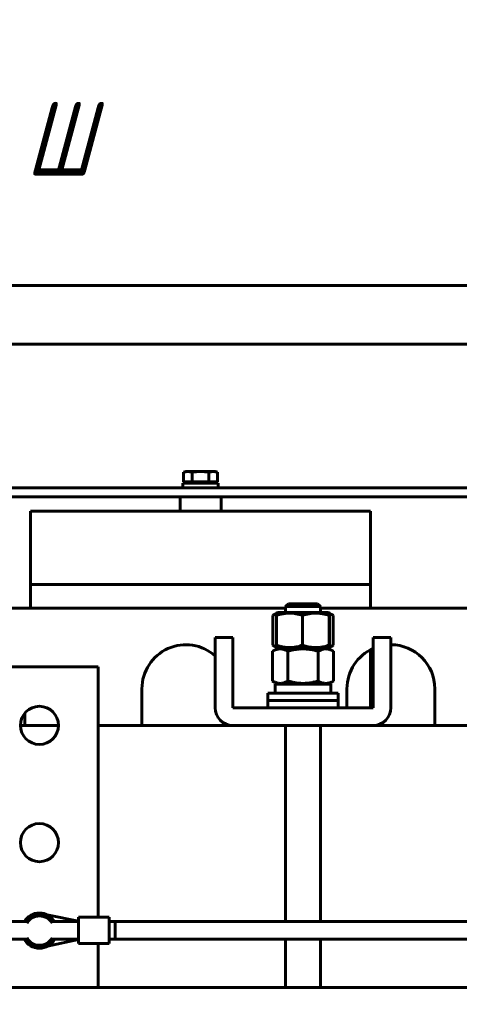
# Model space of a CAD drawing. Header units: millimetres. Extents: x 0 to 420, y 0 to 594.
# Tile 14 of 27: x 225 to 255, y 255 to 322. Entities that reach past the tile are written whole.
import ezdxf

# ---------------------------------------------------------------- set-up
doc = ezdxf.new("R2010")
doc.units = ezdxf.units.MM
doc.linetypes.add('K5LT_BASIC', pattern=[0])
doc.linetypes.add('K5LT_THIN', pattern=[0])
doc.layers.add('Системный слой', color=7, linetype='Continuous')
doc.styles.add('KDIMTEXTSTYLE', font='GOST_AU.SHX', dxfattribs={"width": 0.96, "oblique": 15, "height": 5})
doc.dimstyles.new('KDIMSTYLE (0.20)', dxfattribs={"dimtxt": 5, "dimasz": 1, "dimexe": 2, "dimexo": 0, "dimgap": 1, "dimtad": 1, "dimlfac": 5, "dimtxsty": 'KDIMTEXTSTYLE', "dimsah": 1, "dimcen": 0, "dimdle": 1, "dimadec": 0, "dimazin": 0, "dimtfac": 0.667, "dimtmove": 0, "dimatfit": 3, "dimfxl": 1, "dimtvp": 1, "dimtolj": 1, "dimtzin": 0, "dimarcsym": 0})

# ---------------------------------------------------------------- blocks, each defined once
blk = doc.blocks.new('U2')
at = {"layer": 'Системный слой', "color": 150, "linetype": 'K5LT_BASIC', "lineweight": 60, "true_color": 0x0080ff}
for p, q in [((242.618, 275.304), (242.227, 275.304)), ((247.027, 275.304), (242.618, 275.304))]:
    blk.add_line(p, q, dxfattribs=at)
blk = doc.blocks.new('U3')
at = {"layer": 'Системный слой', "color": 150, "linetype": 'K5LT_BASIC', "lineweight": 60, "true_color": 0x0080ff}
for p, q in [((242.618, 275.804), (242.227, 275.804)), ((247.027, 275.804), (242.618, 275.804))]:
    blk.add_line(p, q, dxfattribs=at)
blk = doc.blocks.new('U7')
at = {"layer": 'Системный слой', "color": 150, "linetype": 'K5LT_BASIC', "lineweight": 60, "true_color": 0x0080ff}
for p, q in [((242.827, 278.821), (242.827, 278.908)), ((242.827, 276.424), (242.827, 276.468))]:
    blk.add_line(p, q, dxfattribs=at)
blk = doc.blocks.new('U10')
at = {"layer": 'Системный слой', "color": 150, "linetype": 'K5LT_BASIC', "lineweight": 60, "true_color": 0x0080ff}
for start, end in [(113.57818, 180), (0, 90)]:
    blk.add_arc((250.627, 276.104), 3, start, end, dxfattribs=at)
blk = doc.blocks.new('U12')
at = {"layer": 'Системный слой', "color": 150, "linetype": 'K5LT_BASIC', "lineweight": 60, "true_color": 0x0080ff}
for p, q in [((201.827, 281.604), (243.427, 281.604)), ((245.827, 281.604), (285.627, 281.604))]:
    blk.add_line(p, q, dxfattribs=at)
blk = doc.blocks.new('U21')
at = {"layer": 'Системный слой', "color": 150, "linetype": 'K5LT_BASIC', "lineweight": 60, "true_color": 0x0080ff}
for p, q in [((243.427, 281.304), (243.427, 281.704)), ((243.427, 260.217), (243.427, 273.604)), ((243.427, 255.723), (243.427, 259.017))]:
    blk.add_line(p, q, dxfattribs=at)
blk = doc.blocks.new('U22')
at = {"layer": 'Системный слой', "color": 150, "linetype": 'K5LT_BASIC', "lineweight": 60, "true_color": 0x0080ff}
for p, q in [((245.827, 281.304), (245.827, 281.704)), ((245.827, 260.217), (245.827, 273.604)), ((245.827, 255.723), (245.827, 259.017))]:
    blk.add_line(p, q, dxfattribs=at)
blk = doc.blocks.new('U23')
at = {"layer": 'Системный слой', "color": 150, "linetype": 'K5LT_BASIC', "lineweight": 60, "true_color": 0x0080ff}
for p, q in [((243.627, 281.904), (244.562, 281.904)), ((244.562, 281.904), (245.627, 281.904))]:
    blk.add_line(p, q, dxfattribs=at)
blk = doc.blocks.new('U31')
at = {"layer": 'Системный слой', "color": 150, "linetype": 'K5LT_BASIC', "lineweight": 60, "true_color": 0x0080ff}
for start, end in [(30.69553, 149.30447), (209.30931, 330.69069)]:
    blk.add_arc((226.627, 259.604), 1.2, start, end, dxfattribs=at)
blk = doc.blocks.new('U32')
at = {"layer": 'Системный слой', "color": 150, "linetype": 'K5LT_BASIC', "lineweight": 60, "true_color": 0x0080ff}
for p, q in [((246.524, 278.995), (246.438, 278.966)), ((246.608, 279.03), (246.524, 278.995)), ((246.693, 279.068), (246.608, 279.03))]:
    blk.add_line(p, q, dxfattribs=at)
blk = doc.blocks.new('U33')
at = {"layer": 'Системный слой', "color": 150, "linetype": 'K5LT_BASIC', "lineweight": 60, "true_color": 0x0080ff}
for p, q in [((246.438, 281.203), (246.524, 281.173)), ((246.524, 281.173), (246.608, 281.139)), ((246.608, 281.139), (246.693, 281.1))]:
    blk.add_line(p, q, dxfattribs=at)
blk = doc.blocks.new('U34')
at = {"layer": 'Системный слой', "color": 150, "linetype": 'K5LT_BASIC', "lineweight": 60, "true_color": 0x0080ff}
for p, q in [((242.595, 279.045), (242.562, 279.068)), ((242.629, 279.023), (242.595, 279.045)), ((242.663, 279.003), (242.629, 279.023)), ((242.715, 278.975), (242.663, 279.003)), ((242.768, 278.951), (242.715, 278.975)), ((242.82, 278.932), (242.768, 278.951))]:
    blk.add_line(p, q, dxfattribs=at)
blk = doc.blocks.new('U35')
at = {"layer": 'Системный слой', "color": 150, "linetype": 'K5LT_BASIC', "lineweight": 60, "true_color": 0x0080ff}
for p, q in [((242.562, 281.1), (242.595, 281.124)), ((242.595, 281.124), (242.629, 281.146)), ((242.629, 281.146), (242.663, 281.166)), ((242.663, 281.166), (242.715, 281.194)), ((242.715, 281.194), (242.767, 281.218)), ((242.767, 281.218), (242.82, 281.236))]:
    blk.add_line(p, q, dxfattribs=at)
blk = doc.blocks.new('U39')
at = {"layer": 'Системный слой', "color": 150, "linetype": 'K5LT_BASIC', "lineweight": 60, "true_color": 0x0080ff}
for p, q in [((219.476, 259.017), (225.812, 259.017)), ((227.443, 259.017), (229.297, 259.017)), ((231.397, 259.017), (261.815, 259.017))]:
    blk.add_line(p, q, dxfattribs=at)
blk = doc.blocks.new('U42')
at = {"layer": 'Системный слой', "color": 150, "linetype": 'K5LT_BASIC', "lineweight": 60, "true_color": 0x0080ff}
for p, q in [((219.418, 260.217), (225.826, 260.217)), ((227.428, 260.217), (229.297, 260.217)), ((231.397, 260.217), (261.788, 260.217))]:
    blk.add_line(p, q, dxfattribs=at)
blk = doc.blocks.new('U43')
at = {"layer": 'Системный слой', "color": 150, "linetype": 'K5LT_BASIC', "lineweight": 60, "true_color": 0x0080ff}
for p, q in [((249.227, 283.204), (249.227, 281.604)), ((249.227, 278.758), (249.227, 274.804))]:
    blk.add_line(p, q, dxfattribs=at)
blk = doc.blocks.new('U62')
at = {"layer": 'Системный слой', "color": 150, "linetype": 'K5LT_BASIC', "lineweight": 60, "true_color": 0x0080ff}
for p, q in [((222.21, 255.831), (222.339, 255.723)), ((223.769, 254.523), (223.782, 254.512)), ((223.782, 254.512), (223.869, 254.439)), ((223.869, 254.439), (223.913, 254.402)), ((223.913, 254.402), (223.934, 254.384)), ((223.934, 254.384), (223.945, 254.375)), ((223.945, 254.375), (223.95, 254.371)), ((223.95, 254.371), (223.958, 254.364)), ((223.958, 254.364), (223.97, 254.355)), ((223.97, 254.355), (223.987, 254.34)), ((223.987, 254.34), (224.013, 254.318)), ((224.013, 254.318), (224.052, 254.285)), ((224.052, 254.285), (224.112, 254.235)), ((224.112, 254.235), (224.205, 254.157)), ((224.205, 254.157), (224.306, 254.073)), ((224.306, 254.073), (224.319, 254.062)), ((224.319, 254.062), (224.346, 254.04)), ((224.346, 254.04), (224.403, 253.996)), ((224.403, 253.996), (224.524, 253.909)), ((224.524, 253.909), (224.783, 253.75)), ((224.783, 253.75), (225.023, 253.63)), ((225.023, 253.63), (225.211, 253.554)), ((225.211, 253.554), (225.231, 253.547)), ((225.231, 253.547), (225.271, 253.533)), ((225.271, 253.533), (225.353, 253.508)), ((225.353, 253.508), (225.52, 253.463)), ((225.52, 253.463), (225.79, 253.411)), ((225.79, 253.411), (226.055, 253.383)), ((226.055, 253.383), (226.238, 253.377)), ((226.238, 253.377), (226.258, 253.377)), ((226.258, 253.377), (226.298, 253.377)), ((226.298, 253.377), (226.376, 253.377)), ((226.376, 253.377), (226.525, 253.377)), ((226.525, 253.377), (226.713, 253.377)), ((226.713, 253.377), (226.804, 253.377)), ((226.804, 253.377), (226.849, 253.377)), ((226.849, 253.377), (226.872, 253.377)), ((226.872, 253.377), (226.884, 253.377)), ((226.884, 253.377), (226.897, 253.377)), ((226.897, 253.377), (226.917, 253.377)), ((226.917, 253.377), (226.947, 253.377)), ((226.947, 253.377), (226.992, 253.377)), ((226.992, 253.377), (227.059, 253.377)), ((227.059, 253.377), (227.162, 253.377)), ((227.162, 253.377), (227.32, 253.377)), ((227.32, 253.377), (227.461, 253.377)), ((227.461, 253.377), (227.745, 253.377)), ((227.745, 253.377), (228.312, 253.377)), ((228.312, 253.377), (229.447, 253.377)), ((229.447, 253.377), (231.716, 253.377)), ((231.716, 253.377), (236.254, 253.377)), ((236.254, 253.377), (245.331, 253.377)), ((245.331, 253.377), (263.484, 253.377)), ((263.484, 253.377), (284.886, 253.377)), ((284.886, 253.377), (287.716, 253.377)), ((287.716, 253.377), (287.73, 253.377)), ((287.73, 253.377), (287.75, 253.377)), ((287.75, 253.377), (287.78, 253.377)), ((287.78, 253.377), (287.825, 253.377)), ((287.825, 253.377), (287.893, 253.377)), ((287.893, 253.377), (287.994, 253.377)), ((287.994, 253.377), (288.064, 253.377))]:
    blk.add_line(p, q, dxfattribs=at)
blk = doc.blocks.new('U66')
at = {"layer": 'Системный слой', "color": 150, "linetype": 'K5LT_BASIC', "lineweight": 60, "true_color": 0x0080ff}
for p, q in [((222.981, 256.751), (224.206, 255.723)), ((286.876, 254.577), (288.452, 254.577))]:
    blk.add_line(p, q, dxfattribs=at)
blk = doc.blocks.new('U72')
at = {"layer": 'Системный слой', "color": 150, "linetype": 'K5LT_BASIC', "lineweight": 60, "true_color": 0x0080ff}
for p, q in [((243.765, 278.864), (242.902, 278.864)), ((246.352, 278.864), (243.765, 278.864))]:
    blk.add_line(p, q, dxfattribs=at)
blk = doc.blocks.new('U75')
at = {"layer": 'Системный слой', "color": 150, "linetype": 'K5LT_BASIC', "lineweight": 60, "true_color": 0x0080ff}
for p, q in [((246.105, 281.304), (242.902, 281.304)), ((246.352, 281.304), (246.105, 281.304))]:
    blk.add_line(p, q, dxfattribs=at)
blk = doc.blocks.new('U76')
at = {"layer": 'Системный слой', "color": 150, "linetype": 'K5LT_BASIC', "lineweight": 60, "true_color": 0x0080ff}
for p, q in [((246.411, 279.011), (246.407, 279.068)), ((246.418, 278.942), (246.411, 279.011)), ((246.425, 278.909), (246.418, 278.942)), ((246.427, 278.908), (246.425, 278.909)), ((246.434, 278.93), (246.427, 278.908)), ((246.44, 278.985), (246.434, 278.93)), ((246.446, 279.068), (246.44, 278.985))]:
    blk.add_line(p, q, dxfattribs=at)
blk = doc.blocks.new('U77')
at = {"layer": 'Системный слой', "color": 150, "linetype": 'K5LT_BASIC', "lineweight": 60, "true_color": 0x0080ff}
for p, q in [((246.407, 281.1), (246.414, 281.188)), ((246.414, 281.188), (246.421, 281.244)), ((246.421, 281.244), (246.427, 281.261)), ((246.427, 281.261), (246.431, 281.252)), ((246.431, 281.252), (246.438, 281.209)), ((246.438, 281.209), (246.444, 281.135)), ((246.444, 281.135), (246.446, 281.1))]:
    blk.add_line(p, q, dxfattribs=at)
blk = doc.blocks.new('U87')
at = {"layer": 'Системный слой', "color": 150, "linetype": 'K5LT_BASIC', "lineweight": 60, "true_color": 0x0080ff}
for p, q in [((231.397, 259.017), (261.815, 259.017)), ((263.476, 259.017), (269.812, 259.017)), ((271.443, 259.017), (273.297, 259.017)), ((275.397, 259.017), (297.151, 259.017))]:
    blk.add_line(p, q, dxfattribs=at)
blk = doc.blocks.new('U92')
at = {"layer": 'Системный слой', "color": 150, "linetype": 'K5LT_BASIC', "lineweight": 60, "true_color": 0x0080ff}
for p, q in [((231.397, 260.217), (261.788, 260.217)), ((263.418, 260.217), (269.826, 260.217)), ((271.428, 260.217), (273.297, 260.217)), ((275.397, 260.217), (297.151, 260.217))]:
    blk.add_line(p, q, dxfattribs=at)
blk = doc.blocks.new('U99')
at = {"layer": 'Системный слой', "color": 150, "linetype": 'K5LT_BASIC', "lineweight": 60, "true_color": 0x0080ff}
blk.add_line((224.206, 255.723), (266.339, 255.723), dxfattribs=at)
blk = doc.blocks.new('U102')
at = {"layer": 'Системный слой', "color": 150, "linetype": 'K5LT_BASIC', "lineweight": 60, "true_color": 0x0080ff}
for p, q in [((227.927, 273.604), (225.327, 273.604)), ((239.827, 273.604), (230.627, 273.604)), ((258.627, 273.604), (249.427, 273.604))]:
    blk.add_line(p, q, dxfattribs=at)
blk = doc.blocks.new('U111')
at = {"layer": 'Системный слой', "color": 150, "linetype": 'K5LT_BASIC', "lineweight": 60, "true_color": 0x0080ff}
for p, q in [((230.627, 260.517), (230.627, 277.604)), ((230.627, 256.666), (230.627, 258.717))]:
    blk.add_line(p, q, dxfattribs=at)
blk = doc.blocks.new('KDIMARROW_01')
at = {"layer": 'Системный слой'}
blk.add_hatch(color=0, dxfattribs=at).paths.add_polyline_path([(-5, -0.658), (0, 0), (-5, 0.658), (-4.5, 0)])
at = {"layer": 'Системный слой', "color": 0, "linetype": 'K5LT_THIN', "lineweight": 18}
for p, q in [((-4.5, 0), (-5, 0.658)), ((-5, 0.658), (0, 0)), ((0, 0), (-5, -0.658)), ((-5, -0.658), (-4.5, 0)), ((0, 0), (-1, 0))]:
    blk.add_line(p, q, dxfattribs=at)

msp = doc.modelspace()

# ---------------------------------------------------------------- linework, layer by layer
at = {"layer": 'Системный слой', "color": 150, "linetype": 'K5LT_BASIC', "lineweight": 60, "true_color": 0x0080ff}
for p, q in [((159.6272, 303.6043), (285.6272, 303.6043)), ((169.6272, 299.6043), (275.6272, 299.6043)), ((236.6272, 290.9243), (236.4725, 290.868)), ((236.4725, 290.2243), (236.4725, 290.868)), ((236.7611, 290.9243), (236.6272, 290.9243)), ((237.6272, 290.9243), (236.7611, 290.9243)), ((237.0498, 290.2243), (237.0498, 290.868)), ((237.6272, 290.9243), (238.4932, 290.9243)), ((238.2045, 290.2243), (238.2045, 290.868)), ((238.6272, 290.9243), (238.4932, 290.9243)), ((238.6272, 290.9243), (238.7819, 290.868)), ((238.7819, 290.2243), (238.7819, 290.868)), ((237.0498, 290.2243), (236.4725, 290.2243)), ((236.7532, 290.1243), (236.6532, 290.2243)), ((238.2045, 290.2243), (237.0498, 290.2243)), ((238.7819, 290.2243), (238.2045, 290.2243)), ((238.5012, 290.1243), (238.6012, 290.2243)), ((205.6272, 289.8043), (269.6272, 289.8043)), ((236.4272, 289.8043), (236.4272, 290.1243)), ((236.4272, 290.1243), (238.8272, 290.1243)), ((238.8272, 289.8043), (238.8272, 290.1243)), ((205.6272, 289.2043), (269.6272, 289.2043)), ((236.2272, 289.2043), (236.2272, 288.2043)), ((239.0272, 289.2043), (239.0272, 288.2043)), ((226.0272, 288.2043), (226.0272, 283.2043)), ((226.0272, 288.2043), (249.2272, 288.2043)), ((249.2272, 288.2043), (249.2272, 283.2043)), ((226.0272, 283.2043), (226.0272, 281.6043)), ((226.0272, 283.2043), (249.2272, 283.2043)), ((226.0272, 283.2043), (249.2272, 283.2043)), ((243.6272, 281.9043), (243.4272, 281.7043)), ((244.5488, 281.7043), (243.4272, 281.7043)), ((245.8272, 281.7043), (244.5488, 281.7043)), ((245.6272, 281.9043), (245.8272, 281.7043)), ((242.5616, 279.0684), (242.5616, 281.1003)), ((242.8268, 281.2608), (242.6628, 281.1661)), ((242.808, 279.0684), (242.808, 281.1003)), ((242.9022, 281.3043), (242.8268, 281.2608)), ((244.5881, 279.0684), (244.5881, 281.1003)), ((246.3522, 281.3043), (246.4276, 281.2608)), ((246.4073, 279.0684), (246.4073, 281.1003)), ((246.4275, 281.2608), (246.5915, 281.1661)), ((246.4464, 279.0684), (246.4464, 281.1003)), ((246.6927, 279.0684), (246.6927, 281.1003)), ((238.6272, 278.4043), (238.6272, 279.6043)), ((238.6272, 279.6043), (239.8272, 279.6043)), ((239.8272, 279.6043), (239.8272, 278.4043)), ((249.4272, 278.4043), (249.4272, 279.6043)), ((249.4272, 279.6043), (250.6272, 279.6043)), ((250.6272, 279.6043), (250.6272, 278.4043)), ((242.9022, 278.8643), (242.5487, 278.6603)), ((242.8268, 278.9078), (242.6628, 279.0025)), ((242.9022, 278.8643), (242.8268, 278.9078)), ((246.3522, 278.8643), (242.9022, 278.8643)), ((246.3522, 278.8643), (246.4275, 278.9078)), ((246.3522, 278.8643), (246.7056, 278.6603)), ((246.4275, 278.9078), (246.5915, 279.0025)), ((238.6272, 274.8043), (238.6272, 278.4043)), ((239.8272, 278.4043), (239.8272, 274.8043)), ((242.5487, 276.6284), (242.5487, 278.6603)), ((243.5879, 276.6284), (243.5879, 278.6603)), ((245.6664, 276.6284), (245.6664, 278.6603)), ((246.7056, 276.6284), (246.7056, 278.6603)), ((249.4272, 274.8043), (249.4272, 278.4043)), ((250.6272, 278.4043), (250.6272, 274.8043)), ((214.6272, 277.6043), (230.6272, 277.6043)), ((233.6272, 273.6043), (233.6272, 276.1043)), ((242.9022, 276.4243), (242.5487, 276.6284)), ((242.7172, 276.4243), (242.7172, 275.8043)), ((246.5372, 276.4243), (242.7172, 276.4243)), ((246.3522, 276.4243), (246.7056, 276.6284)), ((246.5372, 276.4243), (246.5372, 275.8043)), ((247.6272, 274.8043), (247.6272, 276.1043)), ((253.6272, 276.1043), (253.6272, 273.6043)), ((242.2272, 275.8043), (242.2272, 275.3043)), ((247.0272, 275.8043), (247.0272, 275.3043)), ((239.8272, 274.8043), (249.4272, 274.8043)), ((242.2272, 275.3043), (242.2272, 274.8043)), ((247.0272, 275.3043), (242.2272, 275.3043)), ((247.0272, 275.3043), (247.0272, 274.8043)), ((225.6272, 274.435), (225.6272, 273.6043)), ((239.6272, 273.6211), (239.6272, 273.6043)), ((249.4272, 273.6043), (239.8272, 273.6043)), ((226.0498, 260.6043), (225.7611, 260.1043)), ((226.6272, 260.6043), (226.0498, 260.6043)), ((227.2045, 260.6043), (226.6272, 260.6043)), ((229.2969, 260.2369), (227.1559, 260.6815)), ((227.4932, 260.1043), (227.2045, 260.6043)), ((229.2969, 258.7169), (229.2969, 260.5169)), ((229.2969, 260.5169), (231.3969, 260.5169)), ((231.3969, 258.7169), (231.3969, 260.5169)), ((231.3969, 260.2169), (231.7969, 260.2169)), ((231.7969, 260.2169), (231.7969, 259.0169)), ((225.7611, 259.1043), (226.0498, 258.6043)), ((226.0498, 258.6043), (226.6272, 258.6043)), ((226.6272, 258.6043), (227.2045, 258.6043)), ((227.1666, 258.5324), (229.2969, 258.9969)), ((227.2045, 258.6043), (227.4932, 259.1043)), ((229.2969, 258.7169), (231.3969, 258.7169)), ((231.3969, 259.0169), (231.7969, 259.0169)), ((230.6272, 256.6661), (230.6272, 255.7227))]:
    msp.add_line(p, q, dxfattribs=at)
for centre in [(226.6272, 273.6043), (226.6272, 265.6043)]:
    msp.add_circle(centre, 1.3, dxfattribs=at)
for centre, radius, start, end in [((236.6272, 276.1043), 3, 48.189685, 180), ((239.8272, 274.8043), 1.2, 180, 270), ((249.4272, 274.8043), 1.2, 270, 0), ((226.6272, 259.6043), 1, 90, 150), ((226.6272, 259.6043), 1, 30, 90), ((226.6272, 259.6043), 1, 210, 270), ((226.6272, 259.6043), 1, 270, 330)]:
    msp.add_arc(centre, radius, start, end, dxfattribs=at)
for points in [[(236.4725, 290.868), (236.5687, 290.903), (236.6649, 290.9243), (236.7611, 290.9243)], [(236.7611, 290.9243), (236.8574, 290.9243), (236.9536, 290.903), (237.0498, 290.868)], [(237.6272, 290.9243), (237.82, 290.9243), (238.0126, 290.9029), (238.2045, 290.868)], [(238.2045, 290.868), (238.3007, 290.903), (238.397, 290.9243), (238.4932, 290.9243)], [(238.4932, 290.9243), (238.5894, 290.9243), (238.6856, 290.903), (238.7819, 290.868)], [(246.6927, 281.1003), (246.6592, 281.1244), (246.6255, 281.1465), (246.5915, 281.1661)], [(246.5915, 279.0025), (246.6254, 279.0221), (246.6591, 279.0442), (246.6927, 279.0684)]]:
    msp.add_open_spline(points, degree=3, dxfattribs=at)
for points, knots in [([(237.0498, 290.868), (237.1454, 290.8854), (237.242, 290.8997), (237.4348, 290.9192), (237.531, 290.9243), (237.6272, 290.9243)], [0.0049107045, 0.0049107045, 0.0049107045, 0.0049107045, 0.0063655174, 0.0063655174, 0.0078203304, 0.0078203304, 0.0078203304, 0.0078203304]), ([(242.808, 281.1003), (242.9518, 281.1487), (243.0976, 281.1891), (243.3205, 281.2314), (243.3957, 281.2424), (243.5471, 281.2573), (243.6226, 281.261), (243.8482, 281.261), (243.9977, 281.246), (244.295, 281.19), (244.4433, 281.1491), (244.5881, 281.1003)], [0.003844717, 0.003844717, 0.003844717, 0.003844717, 0.006467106, 0.006467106, 0.0077783, 0.0077783, 0.009089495, 0.009089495, 0.011711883, 0.011711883, 0.014334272, 0.014334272, 0.014334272, 0.014334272]), ([(242.8268, 281.2608), (242.8254, 281.26), (242.824, 281.2563), (242.8209, 281.2427), (242.8192, 281.2318), (242.8144, 281.1898), (242.8111, 281.1493), (242.808, 281.1003)], [0.0054247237, 0.0054247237, 0.0054247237, 0.0054247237, 0.0065600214, 0.0065600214, 0.007871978, 0.007871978, 0.0104958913, 0.0104958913, 0.0104958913, 0.0104958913]), ([(244.5881, 281.1003), (244.7366, 281.1492), (244.8862, 281.1896), (245.1886, 281.2455), (245.3413, 281.2609), (245.5733, 281.2611), (245.651, 281.2573), (245.8047, 281.2427), (245.881, 281.2318), (246.1087, 281.1898), (246.2586, 281.1493), (246.4073, 281.1003)], [0.000000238, 0.000000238, 0.000000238, 0.000000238, 0.002624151, 0.002624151, 0.005248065, 0.005248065, 0.006560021, 0.006560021, 0.007871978, 0.007871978, 0.010495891, 0.010495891, 0.010495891, 0.010495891]), ([(242.5487, 278.6603), (242.6335, 278.7092), (242.719, 278.7496), (242.8917, 278.8055), (242.979, 278.8209), (243.1115, 278.8211), (243.1559, 278.8173), (243.2437, 278.8027), (243.2873, 278.7918), (243.4173, 278.7498), (243.503, 278.7093), (243.5879, 278.6603)], [0.000000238, 0.000000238, 0.000000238, 0.000000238, 0.002624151, 0.002624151, 0.005248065, 0.005248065, 0.006560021, 0.006560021, 0.007871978, 0.007871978, 0.010495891, 0.010495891, 0.010495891, 0.010495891]), ([(242.808, 279.0684), (242.8111, 279.0198), (242.8156, 278.9636), (242.8213, 278.9224), (242.8245, 278.9106), (242.8263, 278.9081), (242.8268, 278.9078)], [0, 0, 0, 0, 3.583015, 5.0106437, 6.3931248, 7, 7, 7, 7]), ([(244.5881, 279.0684), (244.4758, 279.0305), (244.3102, 278.9826), (244.1063, 278.9422), (243.9785, 278.9238), (243.8647, 278.9127), (243.7643, 278.9079), (243.6657, 278.9073), (243.566, 278.9105), (243.4495, 278.92), (243.3427, 278.9342), (243.2045, 278.9581), (243.0292, 278.9984), (242.8832, 279.043), (242.808, 279.0684)], [0, 0, 0, 0, 2.8883787, 4.2258149, 5.1533753, 6.1047294, 7.0775738, 7.6606295, 8.5561613, 9.5552416, 10.5544492, 11.2185175, 13.019437, 15, 15, 15, 15]), ([(243.5879, 278.6603), (243.604, 278.6649), (243.6364, 278.6741), (243.6855, 278.6875), (243.7345, 278.7003), (243.7998, 278.7167), (243.8817, 278.7358), (244.0061, 278.7618), (244.1569, 278.7877), (244.3052, 278.8055), (244.4243, 278.8149), (244.5067, 278.819), (244.5818, 278.8209), (244.6504, 278.8212), (244.719, 278.8199), (244.7847, 278.8173), (244.8475, 278.8135), (244.908, 278.8086), (244.9682, 278.8027), (245.0481, 278.7934), (245.1475, 278.7791), (245.2672, 278.7579), (245.3874, 278.7327), (245.4944, 278.7071), (245.5872, 278.6827), (245.64, 278.6679), (245.6664, 278.6603)], [0.000000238, 0.000000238, 0.000000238, 0.000000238, 0.000251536, 0.000502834, 0.000754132, 0.00100543, 0.001508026, 0.002010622, 0.002907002, 0.003803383, 0.004249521, 0.00469566, 0.005034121, 0.005372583, 0.005711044, 0.006049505, 0.006349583, 0.00664966, 0.006949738, 0.007249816, 0.007849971, 0.008450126, 0.009066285, 0.009682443, 0.010089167, 0.010495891, 0.010495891, 0.010495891, 0.010495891]), ([(246.4073, 279.0684), (246.2936, 279.0309), (246.1261, 278.9833), (245.9195, 278.943), (245.79, 278.9245), (245.6737, 278.9131), (245.5743, 278.9083), (245.4726, 278.9071), (245.37, 278.91), (245.2472, 278.9197), (245.1456, 278.9327), (245.0248, 278.9525), (244.8439, 278.9902), (244.6859, 279.0362), (244.5881, 279.0684)], [0, 0, 0, 0, 2.8814613, 4.2007918, 5.12203, 6.0737295, 7.054851, 7.5526049, 8.5536622, 9.549854, 10.5399482, 11.0322282, 12.5081996, 15, 15, 15, 15]), ([(245.6664, 278.6603), (245.732, 278.6981), (245.8287, 278.7461), (245.9477, 278.7864), (246.0223, 278.8048), (246.0887, 278.8159), (246.1473, 278.8207), (246.2049, 278.8214), (246.2631, 278.8182), (246.3311, 278.8086), (246.3935, 278.7944), (246.4741, 278.7706), (246.5765, 278.7302), (246.6617, 278.6856), (246.7056, 278.6603)], [0, 0, 0, 0, 2.8883787, 4.2258149, 5.1533753, 6.1047294, 7.0775738, 7.6606295, 8.5561613, 9.5552416, 10.5544492, 11.2185175, 13.019437, 15, 15, 15, 15]), ([(243.5879, 276.6284), (243.5229, 276.5909), (243.4273, 276.5433), (243.3092, 276.503), (243.2353, 276.4845), (243.1689, 276.4731), (243.1121, 276.4683), (243.054, 276.4671), (242.9954, 276.47), (242.9252, 276.4797), (242.8672, 276.4927), (242.7981, 276.5125), (242.6948, 276.5502), (242.6045, 276.5962), (242.5487, 276.6284)], [0, 0, 0, 0, 2.8814613, 4.2007918, 5.12203, 6.0737295, 7.054851, 7.5526049, 8.5536622, 9.549854, 10.5399482, 11.0322282, 12.5081996, 15, 15, 15, 15]), ([(245.6664, 276.6284), (245.6503, 276.6237), (245.6179, 276.6145), (245.5688, 276.6011), (245.5198, 276.5883), (245.4545, 276.5719), (245.3726, 276.5528), (245.2482, 276.5269), (245.0974, 276.501), (244.9491, 276.4832), (244.83, 276.4738), (244.7476, 276.4696), (244.6725, 276.4677), (244.6039, 276.4675), (244.5353, 276.4687), (244.4696, 276.4714), (244.4068, 276.4752), (244.3464, 276.48), (244.2861, 276.4859), (244.2062, 276.4952), (244.1068, 276.5095), (243.9871, 276.5307), (243.8669, 276.5559), (243.7599, 276.5816), (243.6671, 276.606), (243.6143, 276.6208), (243.5879, 276.6284)], [0.000000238, 0.000000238, 0.000000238, 0.000000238, 0.000251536, 0.000502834, 0.000754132, 0.00100543, 0.001508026, 0.002010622, 0.002907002, 0.003803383, 0.004249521, 0.00469566, 0.005034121, 0.005372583, 0.005711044, 0.006049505, 0.006349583, 0.00664966, 0.006949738, 0.007249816, 0.007849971, 0.008450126, 0.009066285, 0.009682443, 0.010089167, 0.010495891, 0.010495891, 0.010495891, 0.010495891]), ([(246.7056, 276.6284), (246.6599, 276.602), (246.5843, 276.5626), (246.4868, 276.5231), (246.4145, 276.4998), (246.3495, 276.4837), (246.282, 276.4725), (246.2131, 276.4671), (246.1436, 276.4677), (246.0741, 276.4746), (246.0018, 276.4881), (245.9099, 276.5134), (245.7968, 276.5578), (245.7104, 276.603), (245.6664, 276.6284)], [0, 0, 0, 0, 2.0634119, 3.3494813, 4.2385472, 5.1697314, 6.1302691, 7.113967, 8.1047089, 9.0968326, 10.0923159, 11.2145866, 13.0615313, 15, 15, 15, 15])]:
    msp.add_open_spline(points, degree=3, knots=knots, dxfattribs=at)

# ---------------------------------------------------------------- block references
at = {"layer": 'Системный слой'}
for name in ['U43', 'U12', 'U21', 'U23', 'U22', 'U35', 'U75', 'U77', 'U33', 'U34', 'U7', 'U72', 'U76', 'U32', 'U10', 'U111', 'U3', 'U2', 'U102', 'U31', 'U42', 'U92', 'U39', 'U87', 'U99', 'U66', 'U62']:
    msp.add_blockref(name, (0, 0), dxfattribs=at)

# ---------------------------------------------------------------- dimensions: what is measured, and where the dimension line sits
at = {"layer": 'Системный слой', "color": 7}
msp.add_linear_dim(base=(158.1272, 313.6043), p1=(297.7507, 258.2178), p2=(158.1272, 250.6043), location=(227.9389, 313.6043), text='\\H5.0;\\W0.965;\\Q15;\\H5.0;\\W0.965;\\Q15;\\Q15;Ш', dimstyle='KDIMSTYLE (0.20)', override={"dimexo": 0, "dimblk1": 'KDIMARROW_01', "dimblk2": 'KDIMARROW_01', "dimse1": 0, "dimse2": 0, "dimclrt": 7, "dimtolj": 1}, dxfattribs=at).render()

doc.saveas('drawing.dxf')
